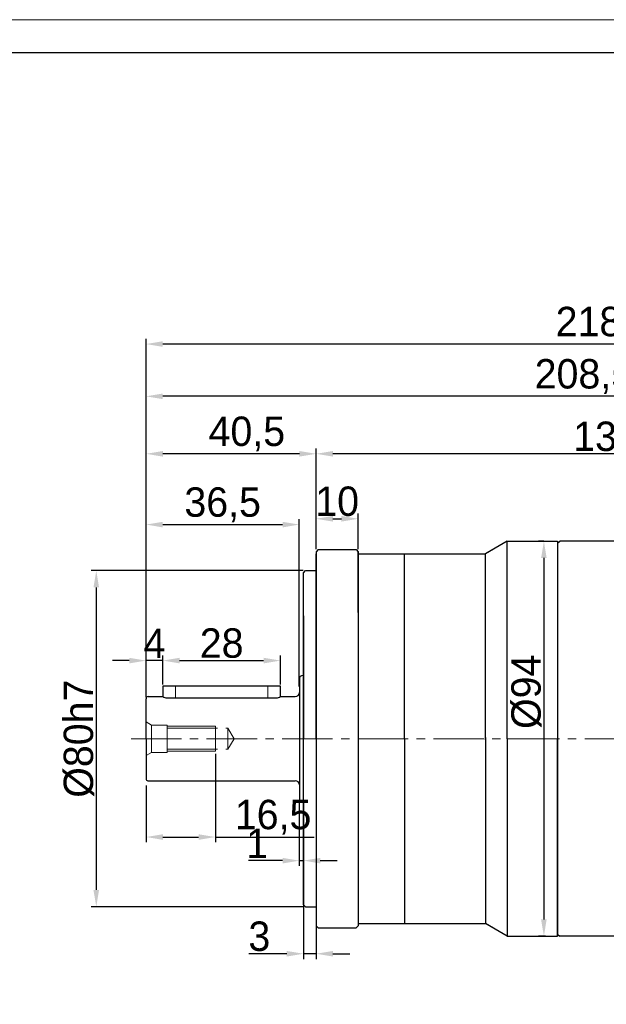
# Model space of a CAD drawing. Header units: millimetres. Extents: x 7456 to 8119, y -872 to -403.
# Tile 3 of 9: x 7628 to 7767, y -637 to -403. Entities that reach past the tile are written whole.
import ezdxf

# ---------------------------------------------------------------- set-up
doc = ezdxf.new("R2010")
doc.units = ezdxf.units.MM
doc.header["$PDSIZE"] = -5
doc.linetypes.add('点画线', pattern=[18, 12, -2, 2, -2])
doc.layers.get('0').update_dxf_attribs({"lineweight": 18})
doc.layers.get('Defpoints').update_dxf_attribs({"lineweight": 18})
for name, color, linetype, lineweight in [('7中心线层', 7, '点画线', 18), ('图框_外框线', 7, 'Continuous', 18), ('尺寸线层', 3, 'Continuous', 18), ('粗实线', 7, 'Continuous', 40)]:
    doc.layers.add(name, color=color, linetype=linetype, lineweight=lineweight)
doc.styles.add('工程字', font='txt')
doc.dimstyles.new('ISO-25', dxfattribs={"dimtxt": 7, "dimasz": 4, "dimexe": 1.25, "dimexo": 0.625, "dimtad": 1, "dimtxsty": '工程字', "dimcen": 2, "dimdle": 8, "dimadec": 0, "dimazin": 0, "dimtfac": 1, "dimtmove": 0, "dimatfit": 3, "dimfxl": 1, "dimarcsym": 0})

# ---------------------------------------------------------------- blocks, each defined once
blk = doc.blocks.new('*D82')
at = {"layer": 'Defpoints', "color": 0}
for p in [(7657.82, -492.69), (7657.82, -564.16), (7866.33, -594.69)]:
    blk.add_point(p, dxfattribs=at)
at = {"layer": '尺寸线层', "color": 0, "lineweight": -2}
for p, q in [((7657.82, -563.53), (7657.82, -491.44)), ((7866.33, -594.06), (7866.33, -491.44)), ((7862.33, -492.69), (7661.82, -492.69))]:
    blk.add_line(p, q, dxfattribs=at)
at = {"layer": '尺寸线层', "color": 0}
for points in [[(7661.82, -492.03), (7661.82, -493.36), (7657.82, -492.69)], [(7862.33, -493.36), (7862.33, -492.03), (7866.33, -492.69)]]:
    blk.add_solid(points, dxfattribs=at)
at = {"layer": '尺寸线层', "color": 0, "insert": (7762.07, -487.98), "char_height": 7, "attachment_point": 5, "style": '工程字'}
blk.add_mtext('\\A1;208,5', dxfattribs=at)
blk = doc.blocks.new('*D86')
at = {"layer": 'Defpoints', "color": 0}
for p in [(7657.82, -480.25), (7657.82, -564.16), (7876.33, -632.66)]:
    blk.add_point(p, dxfattribs=at)
at = {"layer": '尺寸线层', "color": 0, "lineweight": -2}
for p, q in [((7657.82, -563.53), (7657.82, -479)), ((7872.33, -480.25), (7661.82, -480.25)), ((7876.33, -632.03), (7876.33, -479))]:
    blk.add_line(p, q, dxfattribs=at)
at = {"layer": '尺寸线层', "color": 0}
for points in [[(7661.82, -479.59), (7661.82, -480.92), (7657.82, -480.25)], [(7872.33, -480.92), (7872.33, -479.59), (7876.33, -480.25)]]:
    blk.add_solid(points, dxfattribs=at)
at = {"layer": '尺寸线层', "color": 0, "insert": (7767.07, -475.54), "char_height": 7, "attachment_point": 5, "style": '工程字'}
blk.add_mtext('\\A1;218,5', dxfattribs=at)
blk = doc.blocks.new('*D97')
at = {"layer": 'Defpoints', "color": 0}
for p in [(7695.83, -534.16), (7645.98, -614.16), (7695.83, -614.16)]:
    blk.add_point(p, dxfattribs=at)
at = {"layer": '尺寸线层', "color": 0, "lineweight": -2}
for p, q in [((7695.2, -534.16), (7644.73, -534.16)), ((7645.98, -538.16), (7645.98, -610.16)), ((7695.2, -614.16), (7644.73, -614.16))]:
    blk.add_line(p, q, dxfattribs=at)
at = {"layer": '尺寸线层', "color": 0}
for points in [[(7646.64, -538.16), (7645.31, -538.16), (7645.98, -534.16)], [(7645.31, -610.16), (7646.64, -610.16), (7645.98, -614.16)]]:
    blk.add_solid(points, dxfattribs=at)
at = {"layer": '尺寸线层', "color": 0, "insert": (7641.85, -574.16), "char_height": 7, "attachment_point": 5, "rotation": 90, "style": '工程字'}
blk.add_mtext('%%C80h7', dxfattribs=at)
blk = doc.blocks.new('*D98')
at = {"layer": 'Defpoints', "color": 0}
for p in [(7657.83, -506.37), (7698.33, -529.72), (7657.83, -562.16)]:
    blk.add_point(p, dxfattribs=at)
at = {"layer": '尺寸线层', "color": 0, "lineweight": -2}
for p, q in [((7657.83, -561.53), (7657.83, -505.12)), ((7698.33, -529.1), (7698.33, -505.12)), ((7694.33, -506.37), (7661.83, -506.37))]:
    blk.add_line(p, q, dxfattribs=at)
at = {"layer": '尺寸线层', "color": 0}
for points in [[(7661.83, -505.71), (7661.83, -507.04), (7657.83, -506.37)], [(7694.33, -507.04), (7694.33, -505.71), (7698.33, -506.37)]]:
    blk.add_solid(points, dxfattribs=at)
at = {"layer": '尺寸线层', "color": 0, "insert": (7681.83, -501.66), "char_height": 7, "attachment_point": 5, "style": '工程字'}
blk.add_mtext('\\A1;40,5', dxfattribs=at)
blk = doc.blocks.new('*D99')
at = {"layer": 'Defpoints', "color": 0}
for p in [(7753.19, -527.16), (7752.55, -621.16), (7753.53, -621.16)]:
    blk.add_point(p, dxfattribs=at)
at = {"layer": '尺寸线层', "color": 0, "lineweight": -2}
for p, q in [((7752.56, -527.16), (7751.3, -527.16)), ((7752.55, -531.16), (7752.55, -617.16)), ((7752.9, -621.16), (7751.3, -621.16))]:
    blk.add_line(p, q, dxfattribs=at)
at = {"layer": '尺寸线层', "color": 0}
for points in [[(7753.21, -531.16), (7751.88, -531.16), (7752.55, -527.16)], [(7751.88, -617.16), (7753.21, -617.16), (7752.55, -621.16)]]:
    blk.add_solid(points, dxfattribs=at)
at = {"layer": '尺寸线层', "color": 0, "insert": (7748.42, -563), "char_height": 7, "attachment_point": 5, "rotation": 90, "style": '工程字'}
blk.add_mtext('%%c94{}{{\\H0.7x;}{}}', dxfattribs=at)
blk = doc.blocks.new('*D100')
at = {"layer": 'Defpoints', "color": 0}
for p in [(7694.32, -523.21), (7657.82, -564.16), (7694.32, -562.36)]:
    blk.add_point(p, dxfattribs=at)
at = {"layer": '尺寸线层', "color": 0, "lineweight": -2}
for p, q in [((7657.82, -563.53), (7657.82, -521.96)), ((7694.32, -561.74), (7694.32, -521.96)), ((7661.82, -523.21), (7690.32, -523.21))]:
    blk.add_line(p, q, dxfattribs=at)
at = {"layer": '尺寸线层', "color": 0}
for points in [[(7661.82, -522.55), (7661.82, -523.88), (7657.82, -523.21)], [(7690.32, -523.88), (7690.32, -522.55), (7694.32, -523.21)]]:
    blk.add_solid(points, dxfattribs=at)
at = {"layer": '尺寸线层', "color": 0, "insert": (7676.07, -518.5), "char_height": 7, "attachment_point": 5, "style": '工程字'}
blk.add_mtext('\\A1;36,5', dxfattribs=at)
blk = doc.blocks.new('*D101')
at = {"layer": 'Defpoints', "color": 0}
for p in [(7698.33, -506.37), (7698.33, -529.72), (7836.33, -574.16)]:
    blk.add_point(p, dxfattribs=at)
at = {"layer": '尺寸线层', "color": 0, "lineweight": -2}
for p, q in [((7698.33, -529.1), (7698.33, -505.12)), ((7836.33, -573.53), (7836.33, -505.12)), ((7832.33, -506.37), (7702.33, -506.37))]:
    blk.add_line(p, q, dxfattribs=at)
at = {"layer": '尺寸线层', "color": 0}
for points in [[(7702.33, -505.71), (7702.33, -507.04), (7698.33, -506.37)], [(7832.33, -507.04), (7832.33, -505.71), (7836.33, -506.37)]]:
    blk.add_solid(points, dxfattribs=at)
at = {"layer": '尺寸线层', "color": 0, "insert": (7767.33, -502.25), "char_height": 7, "attachment_point": 5, "style": '工程字'}
blk.add_mtext('\\A1;138', dxfattribs=at)
blk = doc.blocks.new('*D109')
at = {"layer": 'Defpoints', "color": 0}
for p in [(7708.33, -521.83), (7698.33, -529.66), (7708.33, -529.66)]:
    blk.add_point(p, dxfattribs=at)
at = {"layer": '尺寸线层', "color": 0, "lineweight": -2}
for p, q in [((7698.33, -529.03), (7698.33, -520.58)), ((7702.33, -521.83), (7704.33, -521.83)), ((7708.33, -529.03), (7708.33, -520.58))]:
    blk.add_line(p, q, dxfattribs=at)
at = {"layer": '尺寸线层', "color": 0}
for points in [[(7702.33, -521.16), (7702.33, -522.5), (7698.33, -521.83)], [(7704.33, -522.5), (7704.33, -521.16), (7708.33, -521.83)]]:
    blk.add_solid(points, dxfattribs=at)
at = {"layer": '尺寸线层', "color": 0, "insert": (7703.33, -517.7), "char_height": 7, "attachment_point": 5, "style": '工程字'}
blk.add_mtext('\\A1;10', dxfattribs=at)
blk = doc.blocks.new('*D110')
at = {"layer": 'Defpoints', "color": 0}
for p in [(7695.32, -603.36), (7698.32, -618.16), (7695.32, -625.34)]:
    blk.add_point(p, dxfattribs=at)
at = {"layer": '尺寸线层', "color": 0, "lineweight": -2}
for p, q in [((7695.32, -603.98), (7695.32, -626.59)), ((7698.32, -618.78), (7698.32, -626.59)), ((7691.32, -625.34), (7682.28, -625.34)), ((7698.32, -625.34), (7695.32, -625.34)), ((7702.32, -625.34), (7706.32, -625.34))]:
    blk.add_line(p, q, dxfattribs=at)
at = {"layer": '尺寸线层', "color": 0}
for points in [[(7691.32, -626), (7691.32, -624.67), (7695.32, -625.34)], [(7702.32, -624.67), (7702.32, -626), (7698.32, -625.34)]]:
    blk.add_solid(points, dxfattribs=at)
at = {"layer": '尺寸线层', "color": 0, "insert": (7684.8, -621.21), "char_height": 7, "attachment_point": 5, "style": '工程字'}
blk.add_mtext('\\A1;3', dxfattribs=at)
blk = doc.blocks.new('*D111')
at = {"layer": 'Defpoints', "color": 0}
for p in [(7694.32, -588.36), (7695.32, -588.76), (7695.32, -603.18)]:
    blk.add_point(p, dxfattribs=at)
at = {"layer": '尺寸线层', "color": 0, "lineweight": -2}
for p, q in [((7694.32, -588.98), (7694.32, -604.43)), ((7695.32, -589.38), (7695.32, -604.43)), ((7690.32, -603.18), (7682.22, -603.18)), ((7694.32, -603.18), (7695.32, -603.18)), ((7699.32, -603.18), (7703.32, -603.18))]:
    blk.add_line(p, q, dxfattribs=at)
at = {"layer": '尺寸线层', "color": 0}
for points in [[(7690.32, -603.85), (7690.32, -602.52), (7694.32, -603.18)], [(7699.32, -602.52), (7699.32, -603.85), (7695.32, -603.18)]]:
    blk.add_solid(points, dxfattribs=at)
at = {"layer": '尺寸线层', "color": 0, "insert": (7684.27, -599.06), "char_height": 7, "attachment_point": 5, "style": '工程字'}
blk.add_mtext('\\A1;1', dxfattribs=at)
blk = doc.blocks.new('*D116')
at = {"layer": 'Defpoints', "color": 0}
for p in [(7657.83, -555.58), (7661.83, -560.43), (7657.83, -564.93)]:
    blk.add_point(p, dxfattribs=at)
at = {"layer": '尺寸线层', "color": 0, "lineweight": -2}
for p, q in [((7657.83, -564.3), (7657.83, -554.33)), ((7661.83, -559.8), (7661.83, -554.33)), ((7653.83, -555.58), (7649.83, -555.58)), ((7661.83, -555.58), (7657.83, -555.58)), ((7665.83, -555.58), (7669.83, -555.58))]:
    blk.add_line(p, q, dxfattribs=at)
at = {"layer": '尺寸线层', "color": 0}
for points in [[(7653.83, -556.24), (7653.83, -554.91), (7657.83, -555.58)], [(7665.83, -554.91), (7665.83, -556.24), (7661.83, -555.58)]]:
    blk.add_solid(points, dxfattribs=at)
at = {"layer": '尺寸线层', "color": 0, "insert": (7659.83, -551.45), "char_height": 7, "attachment_point": 5, "style": '工程字'}
blk.add_mtext('\\A1;4', dxfattribs=at)
blk = doc.blocks.new('*D117')
at = {"layer": 'Defpoints', "color": 0}
for p in [(7689.83, -555.58), (7661.83, -561.93), (7689.83, -561.93)]:
    blk.add_point(p, dxfattribs=at)
at = {"layer": '尺寸线层', "color": 0, "lineweight": -2}
for p, q in [((7661.83, -561.3), (7661.83, -554.33)), ((7689.83, -561.3), (7689.83, -554.33)), ((7665.83, -555.58), (7685.83, -555.58))]:
    blk.add_line(p, q, dxfattribs=at)
at = {"layer": '尺寸线层', "color": 0}
for points in [[(7665.83, -554.91), (7665.83, -556.24), (7661.83, -555.58)], [(7685.83, -556.24), (7685.83, -554.91), (7689.83, -555.58)]]:
    blk.add_solid(points, dxfattribs=at)
at = {"layer": '尺寸线层', "color": 0, "insert": (7675.83, -551.45), "char_height": 7, "attachment_point": 5, "style": '工程字'}
blk.add_mtext('\\A1;28', dxfattribs=at)
blk = doc.blocks.new('*D118')
at = {"layer": 'Defpoints', "color": 0}
for p in [(7674.33, -577.16), (7657.83, -584.66), (7674.33, -597.56)]:
    blk.add_point(p, dxfattribs=at)
at = {"layer": '尺寸线层', "color": 0, "lineweight": -2}
for p, q in [((7674.33, -577.78), (7674.33, -598.81)), ((7657.83, -585.28), (7657.83, -598.81)), ((7661.83, -597.56), (7670.33, -597.56)), ((7674.33, -597.56), (7697.84, -597.56))]:
    blk.add_line(p, q, dxfattribs=at)
at = {"layer": '尺寸线层', "color": 0}
for points in [[(7661.83, -596.9), (7661.83, -598.23), (7657.83, -597.56)], [(7670.33, -598.23), (7670.33, -596.9), (7674.33, -597.56)]]:
    blk.add_solid(points, dxfattribs=at)
at = {"layer": '尺寸线层', "color": 0, "insert": (7688.08, -592.85), "char_height": 7, "attachment_point": 5, "style": '工程字'}
blk.add_mtext('\\A1;16,5', dxfattribs=at)

msp = doc.modelspace()

# ---------------------------------------------------------------- linework, layer by layer
at = {"color": 7, "linetype": 'Continuous', "lineweight": 15}
for p, q in [((7755.8271, -527.1594), (7743.8271, -527.1594)), ((7755.8271, -574.1594), (7743.8271, -574.1594))]:
    msp.add_line(p, q, dxfattribs=at)
at = {"layer": '7中心线层'}
for p, q in [((7664.8271, -561.6594), (7664.8271, -564.4409)), ((7686.8271, -564.4409), (7686.8271, -561.6594)), ((7657.8271, -570.1594), (7659.1261, -570.9094)), ((7657.8271, -570.1594), (7657.8271, -578.1594)), ((7659.1261, -570.9094), (7659.1261, -574.1594)), ((7659.1261, -570.9094), (7662.8271, -570.9094)), ((7662.8271, -570.9094), (7662.8271, -574.1594)), ((7662.8271, -571.1594), (7674.3271, -571.1594)), ((7662.8271, -571.6594), (7677.3271, -571.6594)), ((7674.3271, -574.1594), (7674.3271, -571.1594)), ((7677.3271, -571.6594), (7677.3271, -574.1594)), ((7678.7704, -574.1594), (7677.3271, -571.6594)), ((7654.2572, -574.1594), (7836.3271, -574.1594)), ((7659.1261, -577.4094), (7659.1261, -574.1594)), ((7662.8271, -577.4094), (7662.8271, -574.1594)), ((7674.3271, -574.1594), (7674.3271, -577.1594)), ((7677.3271, -576.6594), (7677.3271, -574.1594)), ((7678.7704, -574.1594), (7677.3271, -576.6594)), ((7657.8271, -578.1594), (7659.1261, -577.4094)), ((7659.1261, -577.4094), (7662.8271, -577.4094)), ((7662.8271, -576.6594), (7677.3271, -576.6594)), ((7662.8271, -577.1594), (7674.3271, -577.1594))]:
    msp.add_line(p, q, dxfattribs=at)
at = {"layer": '图框_外框线', "color": 3}
msp.add_lwpolyline([(7455.8505, -871.6639), (8118.5104, -871.6639), (8118.5104, -403.0687), (7455.8505, -403.0687)], close=True, dxfattribs=at)
at = {"layer": '图框_外框线', "color": 3, "lineweight": 25}
msp.add_lwpolyline([(7495.2946, -863.7751), (8110.6216, -863.7751), (8110.6216, -410.9575), (7495.2946, -410.9575)], close=True, dxfattribs=at)
at = {"layer": '粗实线', "lineweight": 30}
for p, q in [((7743.8271, -527.1594), (7738.6309, -530.1595)), ((7743.8271, -527.1594), (7739.064, -529.9094)), ((7743.8271, -527.1594), (7755.8271, -527.1594)), ((7743.8271, -574.1594), (7743.8271, -527.1595)), ((7755.8271, -527.1594), (7755.8271, -574.1594)), ((7698.8271, -529.1594), (7698.3271, -529.6594)), ((7698.8271, -529.1594), (7707.8271, -529.1594)), ((7707.8271, -529.1594), (7708.3271, -529.6594)), ((7698.3271, -529.6594), (7698.3271, -618.6594)), ((7698.3271, -574.1594), (7698.3271, -530.1594)), ((7708.3271, -544.1594), (7708.3271, -529.6594)), ((7708.3271, -529.6594), (7708.3271, -618.6594)), ((7708.3271, -530.1594), (7738.6309, -530.1595)), ((7719.3271, -574.1594), (7719.3271, -530.1594)), ((7738.6309, -574.4093), (7738.6309, -530.1594)), ((7695.3271, -534.6594), (7695.8271, -534.1594)), ((7695.8271, -534.1594), (7698.3271, -534.1594)), ((7695.3271, -548.6594), (7695.3271, -534.6594)), ((7695.3271, -544.9594), (7695.3271, -574.1594)), ((7695.3271, -613.6594), (7695.3271, -548.6594)), ((7694.3271, -559.9594), (7694.3271, -588.3594)), ((7695.1271, -559.1594), (7695.3271, -559.1594)), ((7661.8271, -561.6594), (7661.8271, -564.1594)), ((7689.8271, -561.6594), (7661.8271, -561.6594)), ((7689.8271, -564.1594), (7689.8271, -561.6594)), ((7658.3271, -564.1594), (7661.8271, -564.1594)), ((7662.8166, -564.4409), (7688.8375, -564.4409)), ((7689.8271, -564.1594), (7693.3271, -564.1594)), ((7657.8271, -574.1594), (7657.8271, -564.6594)), ((7738.6309, -573.9094), (7738.6309, -618.1594)), ((7657.8271, -574.1594), (7657.8271, -583.6594)), ((7695.3271, -603.3593), (7695.3271, -574.1594)), ((7698.3271, -574.1594), (7698.3271, -618.1593)), ((7719.3271, -574.1594), (7719.3271, -618.1593)), ((7743.8271, -574.1594), (7743.8271, -621.1592)), ((7755.8271, -621.1593), (7755.8271, -574.1594)), ((7658.2756, -584.1594), (7693.3271, -584.1594)), ((7695.1271, -589.1594), (7695.3271, -589.1594)), ((7695.3271, -613.6594), (7695.8271, -614.1594)), ((7695.8271, -614.1594), (7698.3271, -614.1594)), ((7708.3271, -618.1594), (7738.6309, -618.1593)), ((7743.8271, -621.1593), (7738.6309, -618.1593)), ((7743.8271, -621.1593), (7739.064, -618.4093)), ((7743.8271, -621.1593), (7739.064, -618.4093)), ((7698.8271, -619.1594), (7698.3271, -618.6594)), ((7698.8271, -619.1594), (7707.8271, -619.1594)), ((7707.8271, -619.1594), (7708.3271, -618.6594)), ((7743.8271, -621.1593), (7755.8271, -621.1593)), ((7743.8271, -621.1594), (7755.8271, -621.1594))]:
    msp.add_line(p, q, dxfattribs=at)
at = {"layer": '粗实线', "linetype": 'Continuous', "lineweight": 30}
for p, q in [((7755.8271, -527.6594), (7756.3271, -527.1594)), ((7769.8271, -527.1594), (7756.3271, -527.1594)), ((7755.8271, -620.6594), (7756.3271, -621.1594)), ((7755.8271, -620.6594), (7756.3271, -621.1594)), ((7769.8271, -621.1594), (7756.3271, -621.1594))]:
    msp.add_line(p, q, dxfattribs=at)
at = {"layer": '粗实线', "color": 0, "linetype": 'Continuous', "lineweight": 30}
msp.add_line((7755.8271, -527.1594), (7755.8271, -621.1594), dxfattribs=at)
msp.add_line((7755.8271, -527.1594), (7755.8271, -621.1594), dxfattribs=at)
at = {"layer": '粗实线', "color": 0, "lineweight": 40}
for p, q in [((7695.3271, -559.1594), (7695.3271, -559.1594)), ((7695.3271, -559.1594), (7695.3271, -559.1594)), ((7695.3271, -589.1594), (7695.3271, -589.1594)), ((7695.3271, -589.1594), (7695.3271, -589.1594))]:
    msp.add_line(p, q, dxfattribs=at)
at = {"layer": '粗实线', "lineweight": 30}
for centre, radius, start, end in [((7695.1271, -559.9594), 0.8, 90, 180), ((7658.3271, -564.6594), 0.5, 90, 180), ((7663.0552, -561.7227), 2.7286, 243.250934, 264.983953), ((7688.599, -561.7227), 2.7286, 275.016047, 296.749066), ((7693.3271, -563.1594), 1, 270, 0), ((7658.3271, -583.6594), 0.5, 180, 270), ((7693.3271, -585.1594), 1, 0, 90), ((7695.1271, -588.3594), 0.8, 180, 270)]:
    msp.add_arc(centre, radius, start, end, dxfattribs=at)

# ---------------------------------------------------------------- dimensions: what is measured, and where the dimension line sits
at = {"layer": '尺寸线层'}
for base, p1, p2, picture, middle in [((7657.8228, -480.254), (7876.3271, -632.6594), (7657.8228, -564.1594), '*D86', (7767.0749, -480.254)), ((7657.8228, -492.6925), (7866.3271, -594.6874), (7657.8228, -564.1594), '*D82', (7762.075, -492.6925)), ((7657.8271, -506.3734), (7698.3271, -529.7236), (7657.8271, -562.1594), '*D98', (7681.8271, -506.3734)), ((7694.3228, -523.2137), (7657.8228, -564.1594), (7694.3228, -562.3605), '*D100', (7676.0728, -523.2137)), ((7657.8271, -555.5783), (7661.8271, -560.4277), (7657.8271, -564.9277), '*D116', (7659.8271, -555.5783)), ((7689.8271, -555.5783), (7661.8271, -561.9277), (7689.8271, -561.9277), '*D117', (7675.8271, -555.5783)), ((7695.3228, -603.1839), (7694.3228, -588.3594), (7695.3228, -588.7593), '*D111', (7684.2704, -603.1839)), ((7695.3228, -625.3374), (7698.3228, -618.1593), (7695.3228, -603.3593), '*D110', (7684.8012, -625.3374))]:
    dim = msp.add_linear_dim(base=base, p1=p1, p2=p2, dimstyle='ISO-25', override={"dimsah": 1, "dimtolj": 1}, dxfattribs=at)
    dim.commit()
    dim.dimension.update_dxf_attribs({"geometry": picture, "text_midpoint": middle, "dimtype": 160})
for base, p1, p2, picture, middle in [((7698.3271, -506.3734), (7836.3271, -574.1594), (7698.3271, -529.7236), '*D101', (7767.3271, -502.2484)), ((7708.3271, -521.8286), (7698.3271, -529.6594), (7708.3271, -529.6594), '*D109', (7703.3271, -517.7036)), ((7674.3271, -597.5646), (7657.8271, -584.6594), (7674.3271, -577.1594), '*D118', (7688.0834, -592.853))]:
    dim = msp.add_linear_dim(base=base, p1=p1, p2=p2, dimstyle='ISO-25', override={"dimsah": 1, "dimtolj": 1}, dxfattribs=at)
    dim.commit()
    dim.dimension.update_dxf_attribs({"geometry": picture, "text_midpoint": middle})
for base, p1, p2, text, picture, middle in [((7752.5481, -621.1593), (7753.1876, -527.1594), (7753.5261, -621.1593), '%%c<>{}{{\\H0.7x;}{}}', '*D99', (7752.5481, -562.9983)), ((7645.9767, -614.1594), (7695.8271, -534.1594), (7695.8271, -614.1594), '%%C<>h7', '*D97', (7645.9767, -574.1594))]:
    dim = msp.add_linear_dim(base=base, p1=p1, p2=p2, angle=90, text=text, dimstyle='ISO-25', override={"dimtxsty": '工程字'}, dxfattribs=at)
    dim.commit()
    dim.dimension.update_dxf_attribs({"geometry": picture, "text_midpoint": middle, "dimtype": 160})

doc.saveas('drawing.dxf')
